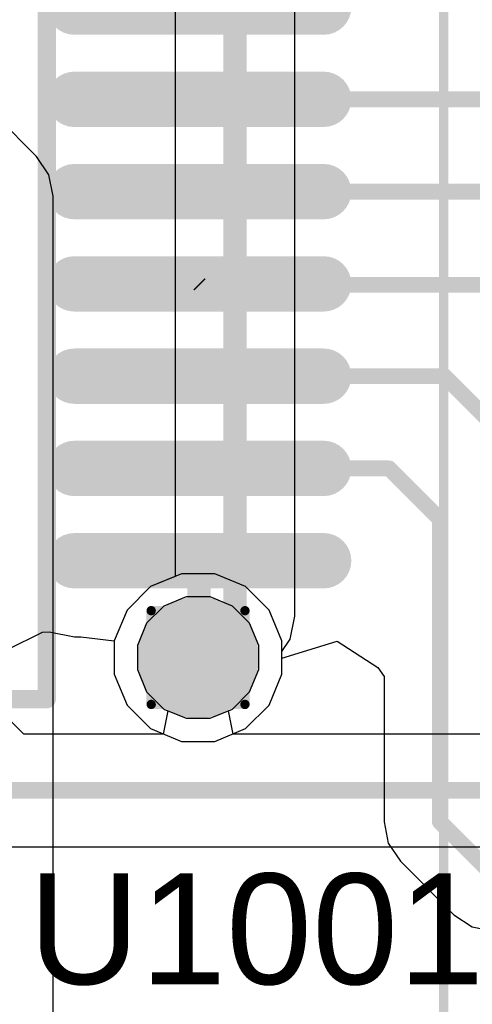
# Model space of a CAD drawing. Header units: inches. Extents: x -6 to 11.2, y -2.2 to 8.3.
# Tile 46 of 256: x 1.8923 to 1.9888, y 0.4713 to 0.6814. Entities that reach past the tile are written whole.
import ezdxf

# ---------------------------------------------------------------- set-up
doc = ezdxf.new("R2010")
doc.units = ezdxf.units.IN
doc.header["$MEASUREMENT"] = 0
for name, color, linetype in [('Drill Drawing', 1, 'Continuous'), ('Layer  6- Inner', 156, 'Continuous'), ('Layer 1- Top', 1, 'Continuous'), ('Layer 2- GND', 16, 'Continuous'), ('Layer 3- Inner', 16, 'Continuous'), ('Layer 4- Inner', 76, 'Continuous'), ('Layer 5- Inner', 90, 'Continuous'), ('Layer 7- PWR', 76, 'Continuous'), ('Layer 8- Bottom', 5, 'Continuous'), ('Top Comp Body -Top13)-Comp Body -Bot14)', 56, 'Continuous'), ('Top Courtyard -Top15)-Courtyard -Bot16)', 56, 'Continuous'), ('Top Overlay', 2, 'Continuous'), ('Top Paste', 8, 'Continuous'), ('Top Solder', 216, 'Continuous'), ('Via Holes', 16, 'Continuous')]:
    doc.layers.add(name, color=color, linetype=linetype)
doc.styles.add('Arial', font='txt', dxfattribs={"height": 0.2})

# ---------------------------------------------------------------- blocks, each defined once
blk = doc.blocks.new('WIZ_W5500_LQFP_48_M_29')
at = {"layer": 'Layer 1- Top'}
h = blk.add_hatch(color=7, dxfattribs=at)
edge = h.paths.add_edge_path()
edge.add_arc((-0.00984, 0.1437), 0.00591, 180, 360)
edge.add_line((-0.00394, 0.1437), (-0.00394, 0.19685))
edge.add_arc((-0.00984, 0.19685), 0.00591, 0, 180)
edge.add_line((-0.01575, 0.19685), (-0.01575, 0.1437))
h = blk.add_hatch(color=7, dxfattribs=at)
edge = h.paths.add_edge_path()
edge.add_arc((0.00984, 0.1437), 0.00591, 180, 360)
edge.add_line((0.01575, 0.1437), (0.01575, 0.19685))
edge.add_arc((0.00984, 0.19685), 0.00591, 0, 180)
edge.add_line((0.00394, 0.19685), (0.00394, 0.1437))
h = blk.add_hatch(color=7, dxfattribs=at)
edge = h.paths.add_edge_path()
edge.add_arc((0.02953, 0.1437), 0.00591, 180, 360)
edge.add_line((0.03543, 0.1437), (0.03543, 0.19685))
edge.add_arc((0.02953, 0.19685), 0.00591, 0, 180)
edge.add_line((0.02362, 0.19685), (0.02362, 0.1437))
h = blk.add_hatch(color=7, dxfattribs=at)
edge = h.paths.add_edge_path()
edge.add_arc((0.04921, 0.1437), 0.00591, 180, 360)
edge.add_line((0.05512, 0.1437), (0.05512, 0.19685))
edge.add_arc((0.04921, 0.19685), 0.00591, 0, 180)
edge.add_line((0.04331, 0.19685), (0.04331, 0.1437))
h = blk.add_hatch(color=7, dxfattribs=at)
edge = h.paths.add_edge_path()
edge.add_arc((0.0689, 0.1437), 0.00591, 180, 360)
edge.add_line((0.0748, 0.1437), (0.0748, 0.19685))
edge.add_arc((0.0689, 0.19685), 0.00591, 0, 180)
edge.add_line((0.06299, 0.19685), (0.06299, 0.1437))
h = blk.add_hatch(color=7, dxfattribs=at)
edge = h.paths.add_edge_path()
edge.add_arc((0.08858, 0.1437), 0.00591, 180, 360)
edge.add_line((0.09449, 0.1437), (0.09449, 0.19685))
edge.add_arc((0.08858, 0.19685), 0.00591, 0, 180)
edge.add_line((0.08268, 0.19685), (0.08268, 0.1437))
h = blk.add_hatch(color=7, dxfattribs=at)
edge = h.paths.add_edge_path()
edge.add_arc((0.10827, 0.1437), 0.00591, 180, 360)
edge.add_line((0.11417, 0.1437), (0.11417, 0.19685))
edge.add_arc((0.10827, 0.19685), 0.00591, 0, 180)
edge.add_line((0.10236, 0.19685), (0.10236, 0.1437))
at = {"layer": 'Top Paste'}
h = blk.add_hatch(color=8, dxfattribs=at)
edge = h.paths.add_edge_path()
edge.add_arc((-0.00984, 0.1437), 0.00591, 180, 360)
edge.add_line((-0.00394, 0.1437), (-0.00394, 0.19685))
edge.add_arc((-0.00984, 0.19685), 0.00591, 0, 180)
edge.add_line((-0.01575, 0.19685), (-0.01575, 0.1437))
h = blk.add_hatch(color=8, dxfattribs=at)
edge = h.paths.add_edge_path()
edge.add_arc((0.00984, 0.1437), 0.00591, 180, 360)
edge.add_line((0.01575, 0.1437), (0.01575, 0.19685))
edge.add_arc((0.00984, 0.19685), 0.00591, 0, 180)
edge.add_line((0.00394, 0.19685), (0.00394, 0.1437))
h = blk.add_hatch(color=8, dxfattribs=at)
edge = h.paths.add_edge_path()
edge.add_arc((0.02953, 0.1437), 0.00591, 180, 360)
edge.add_line((0.03543, 0.1437), (0.03543, 0.19685))
edge.add_arc((0.02953, 0.19685), 0.00591, 0, 180)
edge.add_line((0.02362, 0.19685), (0.02362, 0.1437))
h = blk.add_hatch(color=8, dxfattribs=at)
edge = h.paths.add_edge_path()
edge.add_arc((0.04921, 0.1437), 0.00591, 180, 360)
edge.add_line((0.05512, 0.1437), (0.05512, 0.19685))
edge.add_arc((0.04921, 0.19685), 0.00591, 0, 180)
edge.add_line((0.04331, 0.19685), (0.04331, 0.1437))
h = blk.add_hatch(color=8, dxfattribs=at)
edge = h.paths.add_edge_path()
edge.add_arc((0.0689, 0.1437), 0.00591, 180, 360)
edge.add_line((0.0748, 0.1437), (0.0748, 0.19685))
edge.add_arc((0.0689, 0.19685), 0.00591, 0, 180)
edge.add_line((0.06299, 0.19685), (0.06299, 0.1437))
h = blk.add_hatch(color=8, dxfattribs=at)
edge = h.paths.add_edge_path()
edge.add_arc((0.08858, 0.1437), 0.00591, 180, 360)
edge.add_line((0.09449, 0.1437), (0.09449, 0.19685))
edge.add_arc((0.08858, 0.19685), 0.00591, 0, 180)
edge.add_line((0.08268, 0.19685), (0.08268, 0.1437))
h = blk.add_hatch(color=8, dxfattribs=at)
edge = h.paths.add_edge_path()
edge.add_arc((0.10827, 0.1437), 0.00591, 180, 360)
edge.add_line((0.11417, 0.1437), (0.11417, 0.19685))
edge.add_arc((0.10827, 0.19685), 0.00591, 0, 180)
edge.add_line((0.10236, 0.19685), (0.10236, 0.1437))
at = {"layer": 'Top Solder'}
h = blk.add_hatch(color=216, dxfattribs=at)
edge = h.paths.add_edge_path()
edge.add_arc((-0.00984, 0.1437), 0.00591, 180, 360)
edge.add_line((-0.00394, 0.1437), (-0.00394, 0.19685))
edge.add_arc((-0.00984, 0.19685), 0.00591, 0, 180)
edge.add_line((-0.01575, 0.19685), (-0.01575, 0.1437))
h = blk.add_hatch(color=216, dxfattribs=at)
edge = h.paths.add_edge_path()
edge.add_arc((0.00984, 0.1437), 0.00591, 180, 360)
edge.add_line((0.01575, 0.1437), (0.01575, 0.19685))
edge.add_arc((0.00984, 0.19685), 0.00591, 0, 180)
edge.add_line((0.00394, 0.19685), (0.00394, 0.1437))
h = blk.add_hatch(color=216, dxfattribs=at)
edge = h.paths.add_edge_path()
edge.add_arc((0.02953, 0.1437), 0.00591, 180, 360)
edge.add_line((0.03543, 0.1437), (0.03543, 0.19685))
edge.add_arc((0.02953, 0.19685), 0.00591, 0, 180)
edge.add_line((0.02362, 0.19685), (0.02362, 0.1437))
h = blk.add_hatch(color=216, dxfattribs=at)
edge = h.paths.add_edge_path()
edge.add_arc((0.04921, 0.1437), 0.00591, 180, 360)
edge.add_line((0.05512, 0.1437), (0.05512, 0.19685))
edge.add_arc((0.04921, 0.19685), 0.00591, 0, 180)
edge.add_line((0.04331, 0.19685), (0.04331, 0.1437))
h = blk.add_hatch(color=216, dxfattribs=at)
edge = h.paths.add_edge_path()
edge.add_arc((0.0689, 0.1437), 0.00591, 180, 360)
edge.add_line((0.0748, 0.1437), (0.0748, 0.19685))
edge.add_arc((0.0689, 0.19685), 0.00591, 0, 180)
edge.add_line((0.06299, 0.19685), (0.06299, 0.1437))
h = blk.add_hatch(color=216, dxfattribs=at)
edge = h.paths.add_edge_path()
edge.add_arc((0.08858, 0.1437), 0.00591, 180, 360)
edge.add_line((0.09449, 0.1437), (0.09449, 0.19685))
edge.add_arc((0.08858, 0.19685), 0.00591, 0, 180)
edge.add_line((0.08268, 0.19685), (0.08268, 0.1437))
h = blk.add_hatch(color=216, dxfattribs=at)
edge = h.paths.add_edge_path()
edge.add_arc((0.10827, 0.1437), 0.00591, 180, 360)
edge.add_line((0.11417, 0.1437), (0.11417, 0.19685))
edge.add_arc((0.10827, 0.19685), 0.00591, 0, 180)
edge.add_line((0.10236, 0.19685), (0.10236, 0.1437))
at = {"layer": 'Top Comp Body -Top13)-Comp Body -Bot14)'}
for points in [[(0.1378, 0.1378, 0.00394, 0.00394, 0), (-0.1378, 0.1378, 0.00394, 0.00394, 0)], [(0.1378, -0.1378, 0.00394, 0.00394, 0), (0.1378, 0.1378, 0.00394, 0.00394, 0)]]:
    blk.add_lwpolyline(points, format="xyseb", dxfattribs=at)
blk.add_lwpolyline([(0.13681, 0.1378, 0.00197, 0.00197, 1), (0.13878, 0.1378, 0.00197, 0.00197, 1)], format="xyseb", close=True, dxfattribs=at)
blk.add_lwpolyline([(0.13681, 0.1378, 0.00197, 0.00197, 1), (0.13878, 0.1378, 0.00197, 0.00197, 1)], format="xyseb", close=True, dxfattribs=at)
at = {"layer": 'Top Courtyard -Top15)-Courtyard -Bot16)'}
blk.add_lwpolyline([(0.22244, 0.22244, 0.00197, 0.00197, 0), (-0.22244, 0.22244, 0.00197, 0.00197, 0)], format="xyseb", dxfattribs=at)

msp = doc.modelspace()

# ---------------------------------------------------------------- hatches: boundary and pattern name
at = {"layer": 'Layer 1- Top'}
h = msp.add_hatch(color=7, dxfattribs=at)
edge = h.paths.add_edge_path()
edge.add_arc((1.93032, 0.54528), 0.00787, 0, 360)
at = {"layer": 'Layer 2- GND'}
h = msp.add_hatch(color=7, dxfattribs=at)
edge = h.paths.add_edge_path()
edge.add_arc((1.93032, 0.54528), 0.01295, 0, 360)
at = {"layer": 'Layer 5- Inner'}
h = msp.add_hatch(color=7, dxfattribs=at)
edge = h.paths.add_edge_path()
edge.add_arc((1.93032, 0.54528), 0.00787, 0, 360)
at = {"layer": 'Layer 7- PWR'}
h = msp.add_hatch(color=7, dxfattribs=at)
edge = h.paths.add_edge_path()
edge.add_arc((1.93032, 0.54528), 0.01295, 0, 360)
at = {"layer": 'Layer 8- Bottom'}
h = msp.add_hatch(color=7, dxfattribs=at)
edge = h.paths.add_edge_path()
edge.add_arc((1.93032, 0.54528), 0.00787, 0, 360)
at = {"layer": 'Via Holes'}
h = msp.add_hatch(color=7, dxfattribs=at)
edge = h.paths.add_edge_path()
edge.add_arc((1.93032, 0.54528), 0.00295, 0, 360)

# ---------------------------------------------------------------- linework, layer by layer
at = {"layer": 'Drill Drawing'}
for points in [[(1.92031, 0.55528, 0.002, 0.002, 0), (1.94032, 0.55528, 0.002, 0.002, 0)], [(1.92031, 0.53528, 0.002, 0.002, 0), (1.92031, 0.55528, 0.002, 0.002, 0)], [(1.94032, 0.53528, 0.002, 0.002, 0), (1.94032, 0.55528, 0.002, 0.002, 0)], [(1.92031, 0.53528, 0.002, 0.002, 0), (1.94032, 0.53528, 0.002, 0.002, 0)]]:
    msp.add_lwpolyline(points, format="xyseb", dxfattribs=at)
for points in [[(1.91982, 0.55528, 0.001, 0.001, 1), (1.92081, 0.55528, 0.001, 0.001, 1)], [(1.91982, 0.55528, 0.001, 0.001, 1), (1.92081, 0.55528, 0.001, 0.001, 1)], [(1.93982, 0.55528, 0.001, 0.001, 1), (1.94081, 0.55528, 0.001, 0.001, 1)], [(1.93982, 0.55528, 0.001, 0.001, 1), (1.94081, 0.55528, 0.001, 0.001, 1)], [(1.91982, 0.53528, 0.001, 0.001, 1), (1.92081, 0.53528, 0.001, 0.001, 1)], [(1.91982, 0.53528, 0.001, 0.001, 1), (1.92081, 0.53528, 0.001, 0.001, 1)], [(1.93982, 0.53528, 0.001, 0.001, 1), (1.94081, 0.53528, 0.001, 0.001, 1)], [(1.93982, 0.53528, 0.001, 0.001, 1), (1.94081, 0.53528, 0.001, 0.001, 1)]]:
    msp.add_lwpolyline(points, format="xyseb", close=True, dxfattribs=at)
at = {"layer": 'Layer  6- Inner'}
for p, q in [((1.92774, 0.55823), (1.92298, 0.55626)), ((1.93289, 0.55823), (1.92774, 0.55823)), ((1.93765, 0.55626), (1.93289, 0.55823)), ((1.92298, 0.55626), (1.91933, 0.55261)), ((1.9413, 0.55261), (1.93765, 0.55626)), ((1.91933, 0.55261), (1.91736, 0.54785)), ((1.94327, 0.54785), (1.9413, 0.55261)), ((1.91736, 0.54785), (1.91736, 0.5427)), ((1.94327, 0.5427), (1.94327, 0.54785)), ((1.91736, 0.5427), (1.91933, 0.53794)), ((1.9413, 0.53794), (1.94327, 0.5427)), ((1.89316, 0.52893), (1.88254, 0.53955)), ((1.91933, 0.53794), (1.92298, 0.53429)), ((1.93765, 0.53429), (1.9413, 0.53794)), ((1.92386, 0.53393), (1.92286, 0.52893)), ((1.92298, 0.53429), (1.92386, 0.53393)), ((1.93677, 0.53393), (1.93765, 0.53429)), ((1.93777, 0.52893), (1.93677, 0.53393)), ((1.92286, 0.52893), (1.89316, 0.52893)), ((2.77498, 0.52893), (1.93777, 0.52893)), ((1.88819, 0.50493), (2.15998, 0.50493))]:
    msp.add_line(p, q, dxfattribs=at)
msp.add_lwpolyline([(1.88819, 0.51693, 0.00354, 0.00354, 0), (2.77498, 0.51693, 0.00354, 0.00354, 0)], format="xyseb", dxfattribs=at)
at = {"layer": 'Layer 1- Top'}
for p, q in [((1.88965, 0.54698), (1.89712, 0.55071)), ((1.89712, 0.55071), (1.89858, 0.55079)), ((1.89858, 0.55079), (1.90394, 0.54973)), ((1.90394, 0.54973), (1.90533, 0.54973)), ((1.90533, 0.54973), (1.91244, 0.54883)), ((1.91244, 0.54883), (1.91244, 0.54172)), ((1.94819, 0.54517), (1.96, 0.54875)), ((1.96, 0.54875), (1.96864, 0.54316)), ((1.94819, 0.54172), (1.94819, 0.54517)), ((1.96864, 0.54316), (1.96997, 0.54122)), ((1.91244, 0.54172), (1.91516, 0.53515)), ((1.94547, 0.53515), (1.94819, 0.54172)), ((1.96997, 0.54122), (1.96997, 0.51024)), ((1.91516, 0.53515), (1.92019, 0.53012)), ((1.94044, 0.53012), (1.94547, 0.53515)), ((1.92019, 0.53012), (1.92676, 0.5274)), ((1.93387, 0.5274), (1.94044, 0.53012)), ((1.92676, 0.5274), (1.93387, 0.5274)), ((1.96997, 0.51024), (1.97088, 0.50567)), ((1.97088, 0.50567), (1.97346, 0.50181)), ((1.97346, 0.50181), (1.98488, 0.49039)), ((1.98488, 0.49039), (1.98874, 0.4878)), ((1.98874, 0.4878), (1.99331, 0.4869))]:
    msp.add_line(p, q, dxfattribs=at)
for points in [[(1.93051, 0.66437, 0.00339, 0.00339, 0), (2.01713, 0.66437, 0.00339, 0.00339, 0)], [(1.93051, 0.64469, 0.00339, 0.00339, 0), (2.00374, 0.64469, 0.00339, 0.00339, 0)], [(1.93051, 0.625, 0.00339, 0.00339, 0), (1.93071, 0.6248, 0.00339, 0.00339, 0)], [(1.93071, 0.6248, 0.00339, 0.00339, 0), (1.99961, 0.6248, 0.00339, 0.00339, 0)], [(1.93051, 0.60532, 0.00339, 0.00339, 0), (1.98287, 0.60532, 0.00339, 0.00339, 0)], [(1.98287, 0.60532, 0.00339, 0.00339, 0), (1.99685, 0.59134, 0.00339, 0.00339, 0)], [(1.93051, 0.58563, 0.00339, 0.00339, 0), (1.97106, 0.58563, 0.00339, 0.00339, 0)], [(1.97106, 0.58563, 0.00339, 0.00339, 0), (1.98189, 0.5748, 0.00339, 0.00339, 0)], [(1.98189, 0.51024, 0.00339, 0.00339, 0), (1.98189, 0.5748, 0.00339, 0.00339, 0)], [(1.93051, 0.54744, 0.005, 0.005, 0), (1.93051, 0.56595, 0.005, 0.005, 0)], [(1.93051, 0.54744, 0.005, 0.005, 0), (1.9311, 0.54685, 0.005, 0.005, 0)], [(1.98189, 0.51024, 0.00339, 0.00339, 0), (1.99331, 0.49882, 0.00339, 0.00339, 0)]]:
    msp.add_lwpolyline(points, format="xyseb", dxfattribs=at)
for points in [[(1.92967, 0.66437, 0.00169, 0.00169, 1), (1.93136, 0.66437, 0.00169, 0.00169, 1)], [(1.92967, 0.64469, 0.00169, 0.00169, 1), (1.93136, 0.64469, 0.00169, 0.00169, 1)], [(1.92967, 0.625, 0.00169, 0.00169, 1), (1.93136, 0.625, 0.00169, 0.00169, 1)], [(1.92986, 0.6248, 0.00169, 0.00169, 1), (1.93156, 0.6248, 0.00169, 0.00169, 1)], [(1.92986, 0.6248, 0.00169, 0.00169, 1), (1.93156, 0.6248, 0.00169, 0.00169, 1)], [(1.92967, 0.60532, 0.00169, 0.00169, 1), (1.93136, 0.60532, 0.00169, 0.00169, 1)], [(1.98203, 0.60532, 0.00169, 0.00169, 1), (1.98372, 0.60532, 0.00169, 0.00169, 1)], [(1.98203, 0.60532, 0.00169, 0.00169, 1), (1.98372, 0.60532, 0.00169, 0.00169, 1)], [(1.92967, 0.58563, 0.00169, 0.00169, 1), (1.93136, 0.58563, 0.00169, 0.00169, 1)], [(1.97022, 0.58563, 0.00169, 0.00169, 1), (1.97191, 0.58563, 0.00169, 0.00169, 1)], [(1.97022, 0.58563, 0.00169, 0.00169, 1), (1.97191, 0.58563, 0.00169, 0.00169, 1)], [(1.98104, 0.5748, 0.00169, 0.00169, 1), (1.98274, 0.5748, 0.00169, 0.00169, 1)], [(1.98104, 0.5748, 0.00169, 0.00169, 1), (1.98274, 0.5748, 0.00169, 0.00169, 1)], [(1.92926, 0.56595, 0.0025, 0.0025, 1), (1.93176, 0.56595, 0.0025, 0.0025, 1)], [(1.92926, 0.54744, 0.0025, 0.0025, 1), (1.93176, 0.54744, 0.0025, 0.0025, 1)], [(1.92926, 0.54744, 0.0025, 0.0025, 1), (1.93176, 0.54744, 0.0025, 0.0025, 1)], [(1.92985, 0.54685, 0.0025, 0.0025, 1), (1.93235, 0.54685, 0.0025, 0.0025, 1)], [(1.98104, 0.51024, 0.00169, 0.00169, 1), (1.98274, 0.51024, 0.00169, 0.00169, 1)], [(1.98104, 0.51024, 0.00169, 0.00169, 1), (1.98274, 0.51024, 0.00169, 0.00169, 1)]]:
    msp.add_lwpolyline(points, format="xyseb", close=True, dxfattribs=at)
at = {"layer": 'Layer 3- Inner'}
for p, q in [((1.89589, 0.65219), (1.79901, 0.74907)), ((1.89849, 0.64829), (1.89589, 0.65219)), ((1.8994, 0.6437), (1.89849, 0.64829)), ((1.8994, 0.42165), (1.8994, 0.6437)), ((1.92774, 0.55823), (1.92298, 0.55626)), ((1.93289, 0.55823), (1.92774, 0.55823)), ((1.93765, 0.55626), (1.93289, 0.55823)), ((1.92298, 0.55626), (1.91933, 0.55261)), ((1.9413, 0.55261), (1.93765, 0.55626)), ((1.91933, 0.55261), (1.91736, 0.54785)), ((1.94327, 0.54785), (1.9413, 0.55261)), ((1.91736, 0.54785), (1.91736, 0.5427)), ((1.94327, 0.5427), (1.94327, 0.54785)), ((1.91736, 0.5427), (1.91933, 0.53794)), ((1.9413, 0.53794), (1.94327, 0.5427)), ((1.91933, 0.53794), (1.92298, 0.53429)), ((1.93765, 0.53429), (1.9413, 0.53794)), ((1.92298, 0.53429), (1.92774, 0.53232)), ((1.93289, 0.53232), (1.93765, 0.53429)), ((1.92774, 0.53232), (1.93289, 0.53232))]:
    msp.add_line(p, q, dxfattribs=at)
at = {"layer": 'Layer 4- Inner'}
for p, q in [((1.92774, 0.55823), (1.92298, 0.55626)), ((1.93289, 0.55823), (1.92774, 0.55823)), ((1.93765, 0.55626), (1.93289, 0.55823)), ((1.92298, 0.55626), (1.91933, 0.55261)), ((1.9413, 0.55261), (1.93765, 0.55626)), ((1.91933, 0.55261), (1.91736, 0.54785)), ((1.94327, 0.54785), (1.9413, 0.55261)), ((1.91736, 0.54785), (1.91736, 0.5427)), ((1.94327, 0.5427), (1.94327, 0.54785)), ((1.91736, 0.5427), (1.91933, 0.53794)), ((1.9413, 0.53794), (1.94327, 0.5427)), ((1.91933, 0.53794), (1.92298, 0.53429)), ((1.93765, 0.53429), (1.9413, 0.53794)), ((1.92298, 0.53429), (1.92774, 0.53232)), ((1.93289, 0.53232), (1.93765, 0.53429)), ((1.92774, 0.53232), (1.93289, 0.53232))]:
    msp.add_line(p, q, dxfattribs=at)
at = {"layer": 'Layer 5- Inner'}
for p, q in [((1.92544, 0.90912), (1.92544, 0.5626)), ((1.95093, 0.5541), (1.95093, 0.90912)), ((1.92544, 0.5626), (1.92019, 0.56043)), ((1.92019, 0.56043), (1.91516, 0.5554)), ((1.91516, 0.5554), (1.91244, 0.54883)), ((1.94996, 0.54923), (1.95093, 0.5541)), ((1.91244, 0.54883), (1.91244, 0.54172)), ((1.94819, 0.54657), (1.94996, 0.54923)), ((1.94819, 0.54172), (1.94819, 0.54657)), ((1.91244, 0.54172), (1.91516, 0.53515)), ((1.94547, 0.53515), (1.94819, 0.54172)), ((1.91516, 0.53515), (1.92019, 0.53012)), ((1.94044, 0.53012), (1.94547, 0.53515)), ((1.92019, 0.53012), (1.92676, 0.5274)), ((1.93387, 0.5274), (1.94044, 0.53012)), ((1.92676, 0.5274), (1.93387, 0.5274))]:
    msp.add_line(p, q, dxfattribs=at)
for points in [[(1.93819, 0.5541, 0.005, 0.005, 0), (1.93819, 0.92165, 0.005, 0.005, 0)], [(1.93241, 0.54833, 0.005, 0.005, 0), (1.93819, 0.5541, 0.005, 0.005, 0)], [(1.93032, 0.54843, 0.005, 0.005, 0), (1.93042, 0.54833, 0.005, 0.005, 0)], [(1.93042, 0.54833, 0.005, 0.005, 0), (1.93241, 0.54833, 0.005, 0.005, 0)]]:
    msp.add_lwpolyline(points, format="xyseb", dxfattribs=at)
for points in [[(1.93694, 0.5541, 0.0025, 0.0025, 1), (1.93944, 0.5541, 0.0025, 0.0025, 1)], [(1.93694, 0.5541, 0.0025, 0.0025, 1), (1.93944, 0.5541, 0.0025, 0.0025, 1)], [(1.92907, 0.54843, 0.0025, 0.0025, 1), (1.93156, 0.54843, 0.0025, 0.0025, 1)], [(1.92917, 0.54833, 0.0025, 0.0025, 1), (1.93167, 0.54833, 0.0025, 0.0025, 1)], [(1.92917, 0.54833, 0.0025, 0.0025, 1), (1.93167, 0.54833, 0.0025, 0.0025, 1)], [(1.93116, 0.54833, 0.0025, 0.0025, 1), (1.93366, 0.54833, 0.0025, 0.0025, 1)], [(1.93116, 0.54833, 0.0025, 0.0025, 1), (1.93366, 0.54833, 0.0025, 0.0025, 1)]]:
    msp.add_lwpolyline(points, format="xyseb", close=True, dxfattribs=at)
at = {"layer": 'Layer 8- Bottom'}
for p, q in [((1.92676, 0.56315), (1.92019, 0.56043)), ((1.93387, 0.56315), (1.92676, 0.56315)), ((1.94044, 0.56043), (1.93387, 0.56315)), ((1.92019, 0.56043), (1.91516, 0.5554)), ((1.94547, 0.5554), (1.94044, 0.56043)), ((1.91516, 0.5554), (1.91244, 0.54883)), ((1.94819, 0.54883), (1.94547, 0.5554)), ((1.91244, 0.54883), (1.91244, 0.54172)), ((1.94819, 0.54172), (1.94819, 0.54883)), ((1.91244, 0.54172), (1.91516, 0.53515)), ((1.94547, 0.53515), (1.94819, 0.54172)), ((1.91516, 0.53515), (1.92019, 0.53012)), ((1.94044, 0.53012), (1.94547, 0.53515)), ((1.92019, 0.53012), (1.92676, 0.5274)), ((1.93387, 0.5274), (1.94044, 0.53012)), ((1.92676, 0.5274), (1.93387, 0.5274))]:
    msp.add_line(p, q, dxfattribs=at)

# ---------------------------------------------------------------- block references
at = {"rotation": 270}
msp.add_blockref('WIZ_W5500_LQFP_48_M_29', (1.76024, 0.67421), dxfattribs=at)

# ---------------------------------------------------------------- texts
at = {"layer": 'Top Overlay', "style": 'Arial'}
msp.add_text('U1001', height=0.023622, dxfattribs=at).set_placement((1.89411, 0.47559))

doc.saveas('drawing.dxf')
